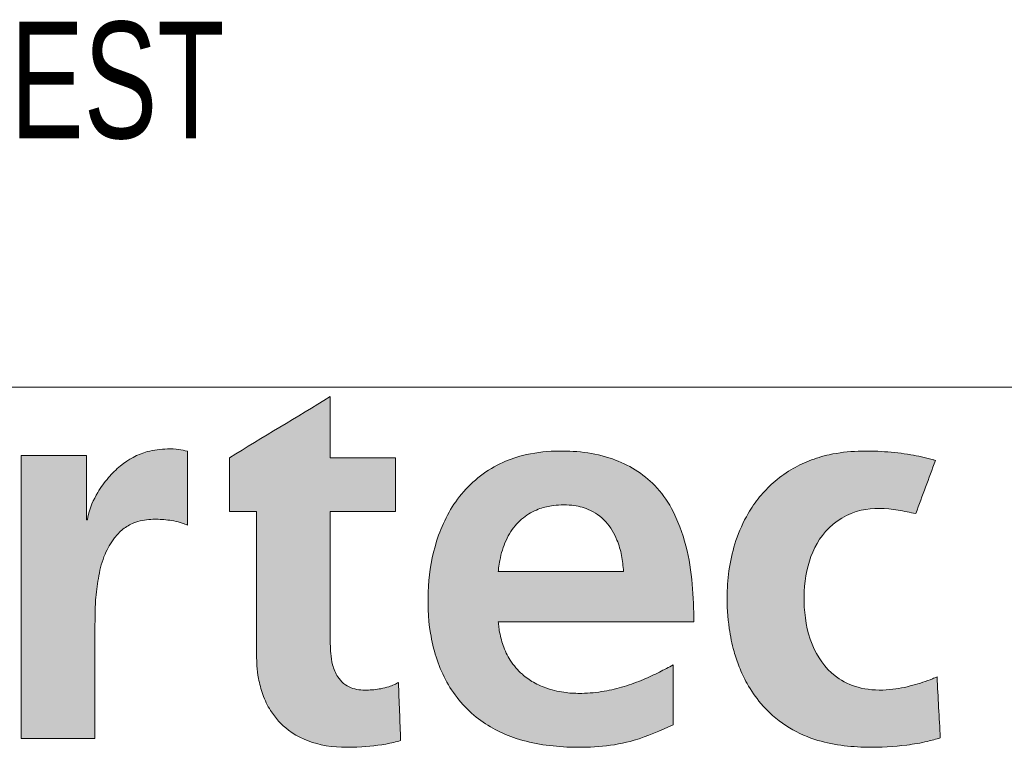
# Paper-space layout 'Hoja2' of a CAD drawing. Header units: millimetres. Extents: x 300 to 16757, y 100 to 11782.
# Tile 13 of 17: x 13786 to 14462, y 451 to 952. Entities that reach past the tile are written whole.
import ezdxf

# ---------------------------------------------------------------- set-up
doc = ezdxf.new("R2010")
doc.units = ezdxf.units.MM
doc.linetypes.add('SLD-Continua', pattern=[0])
doc.layers.add('SLD-0', color=179, linetype='SLD-Continua')
doc.styles.add('SLDTEXTSTYLE2', font='ARIALN.TTF', dxfattribs={"width": 0.825949})

# ---------------------------------------------------------------- blocks, each defined once
blk = doc.blocks.new('Bloque2')
at = {"linetype": 'Continuous', "ltscale": 30}
h = blk.add_hatch(color=7, dxfattribs=at)
edge = h.paths.add_edge_path(flags=0)
edge.add_line((910.11, 405.54), (910.11, 368.58))
edge.add_line((910.11, 368.58), (928.76, 368.58))
edge.add_line((928.76, 368.58), (928.76, 269.74))
edge.add_spline(control_points=[(928.76, 269.74), (928.81, 267.37), (928.91, 262.11), (930.07, 253.05), (932.79, 242.56), (938.82, 229.87), (951.41, 215.91), (973.99, 206.5), (999.18, 206.41), (1017.43, 208.47), (1026.14, 210.82), (1027.69, 211.24)], knot_values=[1, 1, 1, 1, 1.051786, 1.114942, 1.199039, 1.287641, 1.419841, 1.600257, 1.8029, 1.96483, 2, 2, 2, 2], weights=[1, 1, 1, 1, 1, 1, 1, 1, 1, 1, 1, 1], degree=3, periodic=0)
edge.add_line((1027.69, 211.24), (1026.18, 251.25))
edge.add_spline(control_points=[(1026.18, 251.25), (1025.25, 250.71), (1023.14, 249.49), (1019.1, 248.03), (1012.78, 246.5), (1004.1, 245.65), (992.99, 246.51), (984.23, 253.79), (980.81, 262.92), (979.56, 270.66), (979.44, 275.49), (979.39, 277.66)], knot_values=[3, 3, 3, 3, 3.046639, 3.106422, 3.186605, 3.329255, 3.487089, 3.658935, 3.789624, 3.905168, 4, 4, 4, 4], weights=[1, 1, 1, 1, 1, 1, 1, 1, 1, 1, 1, 1], degree=3, periodic=0)
edge.add_line((979.39, 277.66), (979.39, 368.58))
edge.add_line((979.39, 368.58), (1024.24, 368.58))
edge.add_line((1024.24, 368.58), (1024.24, 405.48))
edge.add_line((1024.24, 405.48), (979.39, 405.48))
edge.add_line((979.39, 405.48), (979.39, 447.51))
edge.add_line((979.39, 447.51), (910.11, 405.54))
h = blk.add_hatch(color=7, dxfattribs=at)
edge = h.paths.add_edge_path(flags=0)
edge.add_line((767, 212.7), (817.62, 212.7))
edge.add_line((817.62, 212.7), (817.62, 286.41))
edge.add_spline(control_points=[(817.62, 286.41), (817.74, 289.85), (818.01, 297.56), (817.98, 307.88), (819.34, 317.09), (820.67, 327.16), (823.82, 338.75), (829.91, 349.48), (836.81, 356.78), (845.31, 361.65), (855.58, 363.63), (864.89, 363.11), (872.09, 362.22), (877.15, 361.03), (880.13, 359.73), (881.32, 359.21)], knot_values=[0, 0, 0, 0, 0.085345, 0.191077, 0.254829, 0.315603, 0.442981, 0.549243, 0.618003, 0.689262, 0.788156, 0.871998, 0.919624, 0.967851, 1, 1, 1, 1], weights=[1, 1, 1, 1, 1, 1, 1, 1, 1, 1, 1, 1, 1, 1, 1, 1], degree=3, periodic=0)
edge.add_line((881.32, 359.21), (881.32, 410.01))
edge.add_spline(control_points=[(881.32, 410.01), (879.34, 410.47), (874.83, 411.52), (865.5, 411.72), (851.24, 410.21), (837.27, 402.41), (826.6, 391.84), (818.48, 380.6), (813.93, 370.44), (812.75, 363.84), (812.59, 362.94)], knot_values=[2, 2, 2, 2, 2.065362, 2.149427, 2.299836, 2.523818, 2.648169, 2.783791, 2.970404, 3, 3, 3, 3], weights=[1, 1, 1, 1, 1, 1, 1, 1, 1, 1, 1], degree=3, periodic=0)
edge.add_line((812.59, 362.94), (812.58, 362.91))
edge.add_line((812.58, 362.91), (811.86, 362.91))
edge.add_line((811.86, 362.91), (811.86, 407.01))
edge.add_line((811.86, 407.01), (767, 407.01))
edge.add_line((767, 407.01), (767, 212.7))
h = blk.add_hatch(color=7, dxfattribs=at)
edge = h.paths.add_edge_path(flags=0)
edge.add_spline(control_points=[(1229.09, 292.78), (1228.91, 301.42), (1228.52, 318.94), (1224.33, 345.44), (1215.91, 368.83), (1200.02, 391.22), (1172.18, 407.94), (1139.47, 411.33), (1113.24, 408.26), (1089.59, 399.78), (1066.33, 380.71), (1051.18, 349.57), (1045.72, 317.06), (1046.87, 284.5), (1056.43, 252.28), (1077.63, 226.16), (1108.62, 210.21), (1146.26, 205.29), (1183.78, 208.09), (1206.04, 218.2), (1214.84, 222.19)], knot_values=[2, 2, 2, 2, 2.046636, 2.094673, 2.144469, 2.179489, 2.241297, 2.312824, 2.353394, 2.38323, 2.447727, 2.509726, 2.566319, 2.624545, 2.684606, 2.744772, 2.800798, 2.868547, 2.948019, 3, 3, 3, 3], weights=[1, 1, 1, 1, 1, 1, 1, 1, 1, 1, 1, 1, 1, 1, 1, 1, 1, 1, 1, 1, 1], degree=3, periodic=0)
edge.add_line((1214.84, 222.19), (1214.84, 263.31))
edge.add_spline(control_points=[(1214.84, 263.31), (1211.73, 261.62), (1205.1, 257.99), (1193.93, 252.82), (1181.3, 248.19), (1167.08, 244.77), (1153.65, 243.46), (1140.57, 243.97), (1129.26, 246.36), (1119.12, 250.8), (1110.15, 257.18), (1102.79, 265.78), (1097.75, 276.31), (1095.7, 284.81), (1094.96, 290.25), (1094.81, 292.19), (1094.76, 292.78)], knot_values=[0, 0, 0, 0, 0.070474, 0.150335, 0.244816, 0.33762, 0.440531, 0.512328, 0.597394, 0.66882, 0.731042, 0.815182, 0.890714, 0.961299, 0.988276, 1, 1, 1, 1], weights=[1, 1, 1, 1, 1, 1, 1, 1, 1, 1, 1, 1, 1, 1, 1, 1, 1], degree=3, periodic=0)
edge.add_line((1094.76, 292.78), (1229.09, 292.78))
edge = h.paths.add_edge_path(flags=0)
edge.add_spline(control_points=[(1094.76, 327.48), (1094.84, 328.27), (1095.08, 330.78), (1095.84, 335.71), (1097.93, 344.32), (1102.62, 354.87), (1111.31, 364.67), (1121.35, 370.32), (1130.36, 372.6), (1138.13, 373.27), (1146.65, 373.02), (1157.75, 370.44), (1169.34, 362.27), (1176.27, 350.31), (1179.73, 338.45), (1180.44, 331.12), (1180.79, 327.48)], knot_values=[0, 0, 0, 0, 0.017075, 0.053986, 0.106701, 0.206715, 0.298238, 0.38232, 0.449502, 0.495974, 0.549057, 0.631866, 0.736734, 0.842394, 0.921775, 1, 1, 1, 1], weights=[1, 1, 1, 1, 1, 1, 1, 1, 1, 1, 1, 1, 1, 1, 1, 1, 1], degree=3, periodic=0)
edge.add_line((1180.79, 327.48), (1094.76, 327.48))
h = blk.add_hatch(color=7, dxfattribs=at)
edge = h.paths.add_edge_path(flags=0)
edge.add_spline(control_points=[(1396.03, 255.01), (1395, 254.58), (1389.62, 252.32), (1378.94, 248.84), (1362.55, 245.46), (1344.8, 246.08), (1325, 254.09), (1309.07, 274.2), (1303.67, 302.52), (1305.58, 330.99), (1317.76, 357.09), (1342.45, 372.06), (1365.17, 370.54), (1377.47, 368.01), (1381.49, 367.17)], knot_values=[2, 2, 2, 2, 2.013484, 2.070868, 2.135998, 2.215861, 2.282575, 2.389366, 2.510036, 2.625335, 2.731713, 2.847289, 2.949965, 3, 3, 3, 3], weights=[1, 1, 1, 1, 1, 1, 1, 1, 1, 1, 1, 1, 1, 1, 1], degree=3, periodic=0)
edge.add_line((1381.49, 367.17), (1394.88, 403.68))
edge.add_spline(control_points=[(1394.88, 403.68), (1394.19, 403.88), (1388.65, 405.49), (1377.11, 408.11), (1360.03, 409.91), (1341.27, 410.46), (1323.74, 408.48), (1308.23, 403.79), (1295.11, 397.36), (1283.63, 388.93), (1273.84, 378.7), (1264.8, 365.6), (1257.56, 349.29), (1253.05, 330.42), (1251.4, 310.08), (1252.55, 290.63), (1255.93, 274.06), (1260.13, 261.44), (1265.87, 249.21), (1275.79, 234.69), (1291.4, 220.89), (1316.28, 209.1), (1345.16, 205.92), (1371.15, 207.37), (1387.84, 210.1), (1395.37, 212.29), (1398.29, 213.14)], knot_values=[0, 0, 0, 0, 0.005207, 0.041752, 0.085467, 0.129316, 0.17742, 0.21242, 0.246106, 0.282735, 0.314918, 0.348182, 0.397515, 0.443076, 0.488082, 0.544788, 0.583504, 0.610174, 0.640875, 0.681066, 0.736716, 0.78949, 0.877914, 0.943285, 0.977973, 1, 1, 1, 1], weights=[1, 1, 1, 1, 1, 1, 1, 1, 1, 1, 1, 1, 1, 1, 1, 1, 1, 1, 1, 1, 1, 1, 1, 1, 1, 1, 1], degree=3, periodic=0)
edge.add_line((1398.29, 213.14), (1396.03, 255.01))
at = {"color": 8, "linetype": 'Continuous', "lineweight": 0, "ltscale": 30, "true_color": 0x808080}
for points in [[(979.39, 447.51), (956.29, 433.52), (933.2, 419.53), (910.11, 405.54)], [(979.39, 405.48), (979.39, 419.49), (979.39, 433.5), (979.39, 447.51)], [(811.86, 407.01), (796.9, 407.01), (781.95, 407.01), (767, 407.01)], [(767, 407.01), (767, 342.24), (767, 277.47), (767, 212.7)], [(811.86, 362.91), (811.86, 377.61), (811.86, 392.31), (811.86, 407.01)], [(881.32, 359.21), (881.32, 376.14), (881.32, 393.08), (881.32, 410.01)], [(910.11, 405.54), (910.11, 393.22), (910.11, 380.9), (910.11, 368.58)], [(1024.24, 405.48), (1009.29, 405.48), (994.34, 405.48), (979.39, 405.48)], [(1024.24, 368.58), (1024.24, 380.88), (1024.24, 393.18), (1024.24, 405.48)], [(1381.49, 367.17), (1385.95, 379.34), (1390.41, 391.51), (1394.88, 403.68)], [(910.11, 368.58), (916.32, 368.58), (922.54, 368.58), (928.76, 368.58)], [(928.76, 368.58), (928.76, 335.63), (928.76, 302.68), (928.76, 269.74)], [(979.39, 277.66), (979.39, 307.97), (979.39, 338.27), (979.39, 368.58)], [(979.39, 368.58), (994.34, 368.58), (1009.29, 368.58), (1024.24, 368.58)], [(812.58, 362.91), (812.34, 362.91), (812.1, 362.91), (811.86, 362.91)], [(812.59, 362.94), (812.59, 362.93), (812.58, 362.92), (812.58, 362.91)], [(1180.79, 327.48), (1152.12, 327.48), (1123.44, 327.48), (1094.76, 327.48)], [(1094.76, 292.78), (1139.54, 292.78), (1184.32, 292.78), (1229.09, 292.78)], [(817.62, 212.7), (817.62, 237.27), (817.62, 261.84), (817.62, 286.41)], [(1214.84, 222.19), (1214.84, 235.9), (1214.84, 249.61), (1214.84, 263.31)], [(1027.69, 211.24), (1027.19, 224.58), (1026.69, 237.91), (1026.18, 251.25)], [(1398.29, 213.14), (1397.54, 227.1), (1396.78, 241.06), (1396.03, 255.01)], [(767, 212.7), (783.87, 212.7), (800.75, 212.7), (817.62, 212.7)]]:
    blk.add_open_spline(points, degree=3, dxfattribs=at)
for points, knots in [([(881.32, 410.01), (879.34, 410.47), (874.83, 411.52), (865.5, 411.72), (851.24, 410.21), (837.27, 402.41), (826.6, 391.84), (818.48, 380.6), (813.93, 370.44), (812.75, 363.84), (812.59, 362.94)], [2, 2, 2, 2, 2.065362, 2.149427, 2.299836, 2.523818, 2.648169, 2.783791, 2.970404, 3, 3, 3, 3]), ([(1229.09, 292.78), (1228.91, 301.42), (1228.52, 318.94), (1224.33, 345.44), (1215.91, 368.83), (1200.02, 391.22), (1172.18, 407.94), (1139.47, 411.33), (1113.24, 408.26), (1089.59, 399.78), (1066.33, 380.71), (1051.18, 349.57), (1045.72, 317.06), (1046.87, 284.5), (1056.43, 252.28), (1077.63, 226.16), (1108.62, 210.21), (1146.26, 205.29), (1183.78, 208.09), (1206.04, 218.2), (1214.84, 222.19)], [2, 2, 2, 2, 2.046636, 2.094673, 2.144469, 2.179489, 2.241297, 2.312824, 2.353394, 2.38323, 2.447727, 2.509726, 2.566319, 2.624545, 2.684606, 2.744772, 2.800798, 2.868547, 2.948019, 3, 3, 3, 3]), ([(1394.88, 403.68), (1394.19, 403.88), (1388.65, 405.49), (1377.11, 408.11), (1360.03, 409.91), (1341.27, 410.46), (1323.74, 408.48), (1308.23, 403.79), (1295.11, 397.36), (1283.63, 388.93), (1273.84, 378.7), (1264.8, 365.6), (1257.56, 349.29), (1253.05, 330.42), (1251.4, 310.08), (1252.55, 290.63), (1255.93, 274.06), (1260.13, 261.44), (1265.87, 249.21), (1275.79, 234.69), (1291.4, 220.89), (1316.28, 209.1), (1345.16, 205.92), (1371.15, 207.37), (1387.84, 210.1), (1395.37, 212.29), (1398.29, 213.14)], [0, 0, 0, 0, 0.005207, 0.041752, 0.085467, 0.129316, 0.17742, 0.21242, 0.246106, 0.282735, 0.314918, 0.348182, 0.397515, 0.443076, 0.488082, 0.544788, 0.583504, 0.610174, 0.640875, 0.681066, 0.736716, 0.78949, 0.877914, 0.943285, 0.977973, 1, 1, 1, 1]), ([(1094.76, 327.48), (1094.84, 328.27), (1095.08, 330.78), (1095.84, 335.71), (1097.93, 344.32), (1102.62, 354.87), (1111.31, 364.67), (1121.35, 370.32), (1130.36, 372.6), (1138.13, 373.27), (1146.65, 373.02), (1157.75, 370.44), (1169.34, 362.27), (1176.27, 350.31), (1179.73, 338.45), (1180.44, 331.12), (1180.79, 327.48)], [0, 0, 0, 0, 0.017075, 0.053986, 0.106701, 0.206715, 0.298238, 0.38232, 0.449502, 0.495974, 0.549057, 0.631866, 0.736734, 0.842394, 0.921775, 1, 1, 1, 1]), ([(1396.03, 255.01), (1395, 254.58), (1389.62, 252.32), (1378.94, 248.84), (1362.55, 245.46), (1344.8, 246.08), (1325, 254.09), (1309.07, 274.2), (1303.67, 302.52), (1305.58, 330.99), (1317.76, 357.09), (1342.45, 372.06), (1365.17, 370.54), (1377.47, 368.01), (1381.49, 367.17)], [2, 2, 2, 2, 2.013484, 2.070868, 2.135998, 2.215861, 2.282575, 2.389366, 2.510036, 2.625335, 2.731713, 2.847289, 2.949965, 3, 3, 3, 3]), ([(817.62, 286.41), (817.74, 289.85), (818.01, 297.56), (817.98, 307.88), (819.34, 317.09), (820.67, 327.16), (823.82, 338.75), (829.91, 349.48), (836.81, 356.78), (845.31, 361.65), (855.58, 363.63), (864.89, 363.11), (872.09, 362.22), (877.15, 361.03), (880.13, 359.73), (881.32, 359.21)], [0, 0, 0, 0, 0.085345, 0.191077, 0.254829, 0.315603, 0.442981, 0.549243, 0.618003, 0.689262, 0.788156, 0.871998, 0.919624, 0.967851, 1, 1, 1, 1]), ([(1214.84, 263.31), (1211.73, 261.62), (1205.1, 257.99), (1193.93, 252.82), (1181.3, 248.19), (1167.08, 244.77), (1153.65, 243.46), (1140.57, 243.97), (1129.26, 246.36), (1119.12, 250.8), (1110.15, 257.18), (1102.79, 265.78), (1097.75, 276.31), (1095.7, 284.81), (1094.96, 290.25), (1094.81, 292.19), (1094.76, 292.78)], [0, 0, 0, 0, 0.070474, 0.150335, 0.244816, 0.33762, 0.440531, 0.512328, 0.597394, 0.66882, 0.731042, 0.815182, 0.890714, 0.961299, 0.988276, 1, 1, 1, 1]), ([(1026.18, 251.25), (1025.25, 250.71), (1023.14, 249.49), (1019.1, 248.03), (1012.78, 246.5), (1004.1, 245.65), (992.99, 246.51), (984.23, 253.79), (980.81, 262.92), (979.56, 270.66), (979.44, 275.49), (979.39, 277.66)], [3, 3, 3, 3, 3.046639, 3.106422, 3.186605, 3.329255, 3.487089, 3.658935, 3.789624, 3.905168, 4, 4, 4, 4]), ([(928.76, 269.74), (928.81, 267.37), (928.91, 262.11), (930.07, 253.05), (932.79, 242.56), (938.82, 229.87), (951.41, 215.91), (973.99, 206.5), (999.18, 206.41), (1017.43, 208.47), (1026.14, 210.82), (1027.69, 211.24)], [1, 1, 1, 1, 1.051786, 1.114942, 1.199039, 1.287641, 1.419841, 1.600257, 1.8029, 1.96483, 2, 2, 2, 2])]:
    blk.add_open_spline(points, degree=3, knots=knots, dxfattribs=at)

psp = doc.layouts.new('Hoja2')

# ---------------------------------------------------------------- linework, layer by layer
at = {"color": 7, "linetype": 'SLD-Continua', "lineweight": 18, "ltscale": 20}
psp.add_line((13020, 700), (14820, 700), dxfattribs=at)

# ---------------------------------------------------------------- block references
at = {"color": 7, "linetype": 'Continuous', "ltscale": 20}
psp.add_blockref('Bloque2', (13020.193, 245.959), dxfattribs=at)

# ---------------------------------------------------------------- texts
at = {"layer": 'SLD-0', "color": 7, "ltscale": 20, "insert": (13744.078, 950.89), "char_height": 80, "attachment_point": 2, "style": 'SLDTEXTSTYLE2'}
psp.add_mtext('ALINVEST', dxfattribs=at)

doc.saveas('drawing.dxf')
